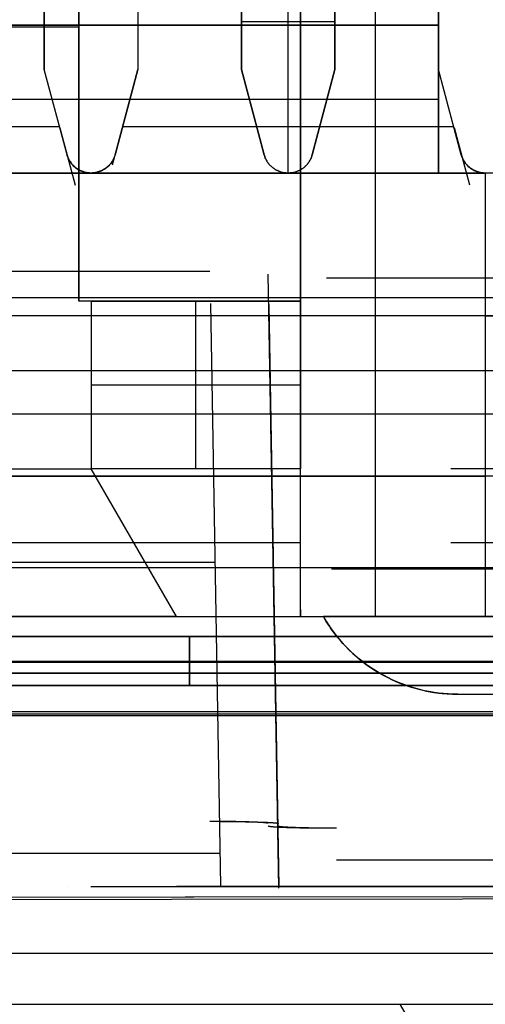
# Model space of a CAD drawing. Header units: millimetres. Extents: x -88 to 88, y -12 to 103.
# Tile 20 of 256: x -59.08 to -56.68, y -0.61 to 4.47. Entities that reach past the tile are written whole.
import ezdxf

# ---------------------------------------------------------------- set-up
doc = ezdxf.new("R2010")
doc.units = ezdxf.units.MM
for name, color, linetype, true_color in [('BOTTOM', 7, 'Continuous', 0x7d26cd), ('Default', 7, 'Continuous', 0x000000), ('TOP', 7, 'Continuous', 0xc80000)]:
    doc.layers.add(name, color=color, linetype=linetype, true_color=true_color)

msp = doc.modelspace()

# ---------------------------------------------------------------- linework, layer by layer
at = {"layer": 'BOTTOM', "color": 9, "true_color": 0xc0c0c0}
for points in [[(-81.5546, 1.1), (-20.5651, 1.1)], [(-20.5651, 1.1), (-81.5546, 1.1)], [(-81.5546, 1.1), (-20.5651, 1.1)]]:
    msp.add_lwpolyline(points, dxfattribs=at)
at = {"layer": 'Default', "color": 254, "true_color": 0xcad1ee}
for points in [[(-57.6347, 1.3908), (-57.6347, 12.4398)], [(-57.2473, 1.3908), (-57.2473, 12.4398)], [(-58.9555, 4.2102), (-58.9555, 9.2902)], [(-58.4729, 9.2902), (-58.4729, 4.2102)], [(-57.9395, 4.2102), (-57.9395, 9.2902)], [(-57.4569, 9.2902), (-57.4569, 4.2102)], [(-56.9235, 4.2102), (-56.9235, 9.2902)], [(-58.7777, 3.0164), (-58.7777, 6.3184)], [(-58.7777, 6.3184), (-58.7777, 3.0164)], [(-57.6347, 6.3184), (-57.6347, 3.0164)], [(-57.6347, 6.3184), (-57.6347, 3.0164)], [(-57.9395, 5.238), (-57.9395, 4.2102)], [(-57.6982, 3.6768), (-57.6982, 5.238)], [(-57.4569, 4.2102), (-57.4569, 5.238)], [(-58.9555, 4.9826), (-58.9555, 4.2102)], [(-58.4729, 4.9825), (-58.4729, 4.2102)], [(-56.9235, 4.9826), (-56.9235, 4.2102)], [(-57.9395, 4.9467), (-57.9395, 4.2102)], [(-57.4569, 4.9467), (-57.4569, 4.2102)], [(-56.9235, 4.4388), (-64.5689, 4.4388)], [(-64.5689, 4.4388), (-56.9235, 4.4388)], [(-64.5689, 4.4388), (-56.9235, 4.4388)], [(-58.7777, 4.4289), (-62.7147, 4.4289)], [(-57.9395, 4.4574), (-57.4569, 4.4574)], [(-56.9235, 3.6768), (-56.9235, 4.4388)], [(-56.9235, 4.4388), (-56.9235, 3.6768)], [(-56.9235, 4.4388), (-56.9235, 3.6768)], [(-58.8378, 3.7709), (-58.9555, 4.2102)], [(-58.8378, 3.7709), (-58.9555, 4.2102)], [(-58.5906, 3.7709), (-58.4729, 4.2102)], [(-58.4729, 4.2102), (-58.5906, 3.7709)], [(-57.9395, 4.2102), (-57.8218, 3.7709)], [(-57.8218, 3.7709), (-57.9395, 4.2102)], [(-57.8218, 3.7709), (-57.9395, 4.2102)], [(-57.4569, 4.2102), (-57.5746, 3.7709)], [(-57.5746, 3.7709), (-57.4569, 4.2102)], [(-57.4569, 4.2102), (-57.5746, 3.7709)], [(-56.8058, 3.7709), (-56.9235, 4.2102)], [(-56.8058, 3.7709), (-56.9235, 4.2102)], [(-64.5689, 4.0578), (-56.9235, 4.0578)], [(-58.8765, 3.9153), (-60.5839, 3.9153)], [(-56.8445, 3.9153), (-58.5519, 3.9153)], [(-58.7151, 3.6768), (-58.7195, 3.6769), (-58.7238, 3.6771), (-58.7282, 3.6775), (-58.7325, 3.678), (-58.7369, 3.6787), (-58.7412, 3.6795), (-58.7454, 3.6805), (-58.7497, 3.6816), (-58.7538, 3.6828), (-58.758, 3.6843), (-58.7621, 3.6858), (-58.7661, 3.6875), (-58.7701, 3.6893), (-58.774, 3.6913), (-58.7778, 3.6934), (-58.7816, 3.6956), (-58.7853, 3.698), (-58.7889, 3.7004), (-58.7924, 3.703), (-58.7958, 3.7058), (-58.7992, 3.7086), (-58.8024, 3.7115), (-58.8055, 3.7146), (-58.8085, 3.7178), (-58.8114, 3.721), (-58.8142, 3.7244), (-58.8169, 3.7279), (-58.8195, 3.7314), (-58.8219, 3.7351), (-58.8242, 3.7388), (-58.8264, 3.7426), (-58.8284, 3.7464), (-58.8303, 3.7504), (-58.8321, 3.7544), (-58.8337, 3.7584), (-58.8352, 3.7626), (-58.8366, 3.7667), (-58.8378, 3.7709)], [(-58.7151, 3.6768), (-58.7177, 3.6768), (-58.7203, 3.6769), (-58.7229, 3.6771), (-58.7255, 3.6773), (-58.728, 3.6775), (-58.7306, 3.6778), (-58.7331, 3.6782), (-58.7357, 3.6786), (-58.7382, 3.6791), (-58.7408, 3.6797), (-58.7433, 3.6802), (-58.7458, 3.6809), (-58.7483, 3.6816), (-58.7507, 3.6823), (-58.7532, 3.6831), (-58.7556, 3.684), (-58.7581, 3.6849), (-58.7605, 3.6858), (-58.7629, 3.6868), (-58.7652, 3.6878), (-58.7676, 3.6889), (-58.7699, 3.6901), (-58.7722, 3.6912), (-58.7745, 3.6925), (-58.7767, 3.6937), (-58.779, 3.695), (-58.7812, 3.6964), (-58.7834, 3.6978), (-58.7855, 3.6992), (-58.7877, 3.7007), (-58.7898, 3.7022), (-58.7918, 3.7038), (-58.7939, 3.7054), (-58.7959, 3.707), (-58.7979, 3.7087), (-58.7998, 3.7104), (-58.8017, 3.7122), (-58.8036, 3.7139), (-58.8055, 3.7158), (-58.8073, 3.7176), (-58.809, 3.7195), (-58.8108, 3.7214), (-58.8125, 3.7234), (-58.8141, 3.7254), (-58.8157, 3.7274), (-58.8173, 3.7294), (-58.8189, 3.7315), (-58.8203, 3.7336), (-58.8218, 3.7358), (-58.8232, 3.7379), (-58.8246, 3.7401), (-58.8259, 3.7424), (-58.8271, 3.7446), (-58.8284, 3.7469), (-58.8295, 3.7492), (-58.8307, 3.7515), (-58.8317, 3.7539), (-58.8328, 3.7562), (-58.8337, 3.7586), (-58.8346, 3.761), (-58.8355, 3.7635), (-58.8363, 3.7659), (-58.8371, 3.7684), (-58.8378, 3.7709)], [(-58.7151, 3.6768), (-58.7195, 3.6769), (-58.7238, 3.6771), (-58.7282, 3.6775), (-58.7325, 3.678), (-58.7369, 3.6787), (-58.7412, 3.6795), (-58.7454, 3.6805), (-58.7497, 3.6816), (-58.7538, 3.6828), (-58.758, 3.6842), (-58.7621, 3.6858), (-58.7661, 3.6875), (-58.7701, 3.6893), (-58.774, 3.6913), (-58.7778, 3.6934), (-58.7816, 3.6956), (-58.7853, 3.6979), (-58.7889, 3.7004), (-58.7924, 3.703), (-58.7958, 3.7058), (-58.7992, 3.7086), (-58.8024, 3.7115), (-58.8055, 3.7146), (-58.8085, 3.7178), (-58.8114, 3.721), (-58.8142, 3.7244), (-58.8169, 3.7279), (-58.8195, 3.7314), (-58.8219, 3.7351), (-58.8242, 3.7388), (-58.8264, 3.7426), (-58.8284, 3.7464), (-58.8303, 3.7504), (-58.8321, 3.7544), (-58.8337, 3.7584), (-58.8352, 3.7626), (-58.8366, 3.7667), (-58.8378, 3.7709)], [(-58.5906, 3.7709), (-58.5918, 3.7667), (-58.5932, 3.7625), (-58.5947, 3.7583), (-58.5963, 3.7542), (-58.5981, 3.7502), (-58.6001, 3.7462), (-58.6021, 3.7423), (-58.6044, 3.7384), (-58.6067, 3.7347), (-58.6092, 3.731), (-58.6118, 3.7274), (-58.6145, 3.724), (-58.6173, 3.7206), (-58.6203, 3.7173), (-58.6233, 3.7141), (-58.6265, 3.711), (-58.6298, 3.708), (-58.6332, 3.7052), (-58.6367, 3.7025), (-58.6402, 3.6999), (-58.6439, 3.6974), (-58.6477, 3.695), (-58.6515, 3.6928), (-58.6554, 3.6907), (-58.6594, 3.6888), (-58.6634, 3.687), (-58.6675, 3.6853), (-58.6716, 3.6838), (-58.6759, 3.6824), (-58.6801, 3.6812), (-58.6844, 3.6801), (-58.6887, 3.6792), (-58.6931, 3.6784), (-58.6974, 3.6778), (-58.7018, 3.6773), (-58.7063, 3.677), (-58.7107, 3.6768), (-58.7151, 3.6768)], [(-58.5906, 3.7709), (-58.5913, 3.7684), (-58.592, 3.7659), (-58.5928, 3.7635), (-58.5937, 3.761), (-58.5946, 3.7586), (-58.5956, 3.7562), (-58.5966, 3.7539), (-58.5977, 3.7515), (-58.5988, 3.7492), (-58.6, 3.7469), (-58.6012, 3.7446), (-58.6025, 3.7424), (-58.6038, 3.7401), (-58.6052, 3.7379), (-58.6066, 3.7358), (-58.608, 3.7336), (-58.6095, 3.7315), (-58.6111, 3.7294), (-58.6127, 3.7274), (-58.6143, 3.7254), (-58.6159, 3.7234), (-58.6177, 3.7214), (-58.6194, 3.7195), (-58.6212, 3.7176), (-58.623, 3.7158), (-58.6249, 3.7139), (-58.6268, 3.7122), (-58.6287, 3.7104), (-58.6307, 3.7087), (-58.6327, 3.707), (-58.6347, 3.7054), (-58.6367, 3.7038), (-58.6388, 3.7022), (-58.641, 3.7007), (-58.6431, 3.6992), (-58.6453, 3.6978), (-58.6475, 3.6964), (-58.6498, 3.695), (-58.652, 3.6937), (-58.6543, 3.6925), (-58.6566, 3.6912), (-58.659, 3.6901), (-58.6613, 3.6889), (-58.6637, 3.6878), (-58.6661, 3.6868), (-58.6686, 3.6858), (-58.671, 3.6849), (-58.6735, 3.684), (-58.676, 3.6831), (-58.6785, 3.6823), (-58.681, 3.6816), (-58.6836, 3.6809), (-58.6861, 3.6802), (-58.6887, 3.6797), (-58.6913, 3.6791), (-58.6939, 3.6786), (-58.6965, 3.6782), (-58.6991, 3.6778), (-58.7018, 3.6775), (-58.7044, 3.6773), (-58.7071, 3.6771), (-58.7097, 3.6769), (-58.7124, 3.6768), (-58.7151, 3.6768)], [(-58.5906, 3.7709), (-58.5918, 3.7667), (-58.5931, 3.7625), (-58.5947, 3.7584), (-58.5963, 3.7543), (-58.5981, 3.7503), (-58.6, 3.7463), (-58.6021, 3.7424), (-58.6043, 3.7386), (-58.6066, 3.7349), (-58.609, 3.7312), (-58.6116, 3.7277), (-58.6143, 3.7242), (-58.6171, 3.7208), (-58.62, 3.7175), (-58.6231, 3.7143), (-58.6262, 3.7113), (-58.6295, 3.7083), (-58.6329, 3.7055), (-58.6363, 3.7028), (-58.6399, 3.7001), (-58.6435, 3.6977), (-58.6472, 3.6953), (-58.651, 3.6931), (-58.6549, 3.691), (-58.6588, 3.689), (-58.6628, 3.6872), (-58.6669, 3.6856), (-58.671, 3.684), (-58.6752, 3.6826), (-58.6794, 3.6814), (-58.6837, 3.6803), (-58.688, 3.6793), (-58.6923, 3.6785), (-58.6966, 3.6779), (-58.701, 3.6774), (-58.7054, 3.677), (-58.7098, 3.6768), (-58.7142, 3.6768)], [(-57.6991, 3.6768), (-57.7035, 3.6769), (-57.7078, 3.6771), (-57.7122, 3.6775), (-57.7165, 3.678), (-57.7209, 3.6787), (-57.7252, 3.6795), (-57.7294, 3.6805), (-57.7337, 3.6816), (-57.7378, 3.6828), (-57.742, 3.6842), (-57.7461, 3.6858), (-57.7501, 3.6875), (-57.7541, 3.6893), (-57.758, 3.6913), (-57.7618, 3.6934), (-57.7656, 3.6956), (-57.7693, 3.6979), (-57.7729, 3.7004), (-57.7764, 3.703), (-57.7798, 3.7058), (-57.7832, 3.7086), (-57.7864, 3.7115), (-57.7895, 3.7146), (-57.7925, 3.7178), (-57.7954, 3.721), (-57.7982, 3.7244), (-57.8009, 3.7279), (-57.8035, 3.7314), (-57.8059, 3.7351), (-57.8082, 3.7388), (-57.8104, 3.7426), (-57.8124, 3.7464), (-57.8143, 3.7504), (-57.8161, 3.7544), (-57.8177, 3.7584), (-57.8192, 3.7626), (-57.8206, 3.7667), (-57.8218, 3.7709)], [(-57.8218, 3.7709), (-57.8206, 3.7667), (-57.8192, 3.7626), (-57.8177, 3.7584), (-57.8161, 3.7544), (-57.8143, 3.7504), (-57.8124, 3.7464), (-57.8104, 3.7426), (-57.8082, 3.7388), (-57.8059, 3.7351), (-57.8035, 3.7314), (-57.8009, 3.7279), (-57.7982, 3.7244), (-57.7954, 3.721), (-57.7925, 3.7178), (-57.7895, 3.7146), (-57.7864, 3.7115), (-57.7832, 3.7086), (-57.7798, 3.7058), (-57.7764, 3.703), (-57.7729, 3.7004), (-57.7693, 3.6979), (-57.7656, 3.6956), (-57.7618, 3.6934), (-57.758, 3.6913), (-57.7541, 3.6893), (-57.7501, 3.6875), (-57.7461, 3.6858), (-57.742, 3.6842), (-57.7378, 3.6828), (-57.7337, 3.6816), (-57.7294, 3.6805), (-57.7252, 3.6795), (-57.7209, 3.6787), (-57.7165, 3.678), (-57.7122, 3.6775), (-57.7078, 3.6771), (-57.7035, 3.6769), (-57.6991, 3.6768)], [(-57.6991, 3.6768), (-57.7035, 3.6769), (-57.7078, 3.6771), (-57.7122, 3.6775), (-57.7165, 3.678), (-57.7209, 3.6787), (-57.7252, 3.6795), (-57.7294, 3.6805), (-57.7337, 3.6816), (-57.7378, 3.6828), (-57.742, 3.6842), (-57.7461, 3.6858), (-57.7501, 3.6875), (-57.7541, 3.6893), (-57.758, 3.6913), (-57.7618, 3.6934), (-57.7656, 3.6956), (-57.7693, 3.6979), (-57.7729, 3.7004), (-57.7764, 3.703), (-57.7798, 3.7058), (-57.7832, 3.7086), (-57.7864, 3.7115), (-57.7895, 3.7146), (-57.7925, 3.7178), (-57.7954, 3.721), (-57.7982, 3.7244), (-57.8009, 3.7279), (-57.8035, 3.7314), (-57.8059, 3.7351), (-57.8082, 3.7388), (-57.8104, 3.7426), (-57.8124, 3.7464), (-57.8143, 3.7504), (-57.8161, 3.7544), (-57.8177, 3.7584), (-57.8192, 3.7626), (-57.8206, 3.7667), (-57.8218, 3.7709)], [(-57.6973, 3.6768), (-57.6929, 3.6769), (-57.6885, 3.6771), (-57.6842, 3.6775), (-57.6798, 3.678), (-57.6755, 3.6787), (-57.6712, 3.6795), (-57.6669, 3.6805), (-57.6627, 3.6816), (-57.6585, 3.6828), (-57.6544, 3.6842), (-57.6503, 3.6858), (-57.6462, 3.6875), (-57.6423, 3.6893), (-57.6384, 3.6913), (-57.6345, 3.6934), (-57.6307, 3.6956), (-57.6271, 3.6979), (-57.6235, 3.7004), (-57.6199, 3.703), (-57.6165, 3.7058), (-57.6132, 3.7086), (-57.61, 3.7115), (-57.6068, 3.7146), (-57.6038, 3.7178), (-57.6009, 3.721), (-57.5981, 3.7244), (-57.5954, 3.7279), (-57.5929, 3.7314), (-57.5905, 3.7351), (-57.5882, 3.7388), (-57.586, 3.7426), (-57.5839, 3.7464), (-57.582, 3.7504), (-57.5803, 3.7544), (-57.5786, 3.7584), (-57.5771, 3.7626), (-57.5758, 3.7667), (-57.5746, 3.7709)], [(-57.5746, 3.7709), (-57.5758, 3.7667), (-57.5771, 3.7626), (-57.5786, 3.7584), (-57.5803, 3.7544), (-57.582, 3.7504), (-57.5839, 3.7464), (-57.586, 3.7426), (-57.5882, 3.7388), (-57.5905, 3.7351), (-57.5929, 3.7314), (-57.5954, 3.7279), (-57.5981, 3.7244), (-57.6009, 3.721), (-57.6038, 3.7178), (-57.6068, 3.7146), (-57.61, 3.7115), (-57.6132, 3.7086), (-57.6165, 3.7058), (-57.6199, 3.703), (-57.6235, 3.7004), (-57.6271, 3.6979), (-57.6307, 3.6956), (-57.6345, 3.6934), (-57.6384, 3.6913), (-57.6423, 3.6893), (-57.6462, 3.6875), (-57.6503, 3.6858), (-57.6544, 3.6842), (-57.6585, 3.6828), (-57.6627, 3.6816), (-57.6669, 3.6805), (-57.6712, 3.6795), (-57.6755, 3.6787), (-57.6798, 3.678), (-57.6842, 3.6775), (-57.6885, 3.6771), (-57.6929, 3.6769), (-57.6973, 3.6768)], [(-57.5746, 3.7709), (-57.5758, 3.7667), (-57.5771, 3.7626), (-57.5786, 3.7584), (-57.5803, 3.7544), (-57.582, 3.7504), (-57.5839, 3.7464), (-57.586, 3.7426), (-57.5882, 3.7388), (-57.5905, 3.7351), (-57.5929, 3.7314), (-57.5954, 3.7279), (-57.5981, 3.7244), (-57.6009, 3.721), (-57.6038, 3.7178), (-57.6068, 3.7146), (-57.61, 3.7115), (-57.6132, 3.7086), (-57.6165, 3.7058), (-57.6199, 3.703), (-57.6235, 3.7004), (-57.6271, 3.6979), (-57.6307, 3.6956), (-57.6345, 3.6934), (-57.6384, 3.6913), (-57.6423, 3.6893), (-57.6462, 3.6875), (-57.6503, 3.6858), (-57.6544, 3.6842), (-57.6585, 3.6828), (-57.6627, 3.6816), (-57.6669, 3.6805), (-57.6712, 3.6795), (-57.6755, 3.6787), (-57.6798, 3.678), (-57.6842, 3.6775), (-57.6885, 3.6771), (-57.6929, 3.6769), (-57.6973, 3.6768)], [(-56.6831, 3.6768), (-56.6875, 3.6769), (-56.6918, 3.6771), (-56.6962, 3.6775), (-56.7005, 3.678), (-56.7049, 3.6787), (-56.7092, 3.6795), (-56.7134, 3.6805), (-56.7177, 3.6816), (-56.7218, 3.6828), (-56.726, 3.6842), (-56.7301, 3.6858), (-56.7341, 3.6875), (-56.7381, 3.6893), (-56.742, 3.6913), (-56.7458, 3.6934), (-56.7496, 3.6956), (-56.7533, 3.6979), (-56.7569, 3.7004), (-56.7604, 3.703), (-56.7638, 3.7058), (-56.7672, 3.7086), (-56.7704, 3.7115), (-56.7735, 3.7146), (-56.7765, 3.7178), (-56.7794, 3.721), (-56.7822, 3.7244), (-56.7849, 3.7279), (-56.7875, 3.7314), (-56.7899, 3.7351), (-56.7922, 3.7388), (-56.7944, 3.7426), (-56.7964, 3.7464), (-56.7983, 3.7504), (-56.8001, 3.7544), (-56.8017, 3.7584), (-56.8032, 3.7626), (-56.8046, 3.7667), (-56.8058, 3.7709)], [(-56.6831, 3.6768), (-56.6857, 3.6768), (-56.6883, 3.6769), (-56.6909, 3.6771), (-56.6935, 3.6773), (-56.696, 3.6775), (-56.6986, 3.6778), (-56.7011, 3.6782), (-56.7037, 3.6786), (-56.7062, 3.6791), (-56.7088, 3.6797), (-56.7113, 3.6802), (-56.7138, 3.6809), (-56.7163, 3.6816), (-56.7187, 3.6823), (-56.7212, 3.6831), (-56.7236, 3.684), (-56.7261, 3.6849), (-56.7285, 3.6858), (-56.7309, 3.6868), (-56.7332, 3.6878), (-56.7356, 3.6889), (-56.7379, 3.6901), (-56.7402, 3.6912), (-56.7425, 3.6925), (-56.7447, 3.6937), (-56.747, 3.695), (-56.7492, 3.6964), (-56.7514, 3.6978), (-56.7535, 3.6992), (-56.7557, 3.7007), (-56.7578, 3.7022), (-56.7598, 3.7038), (-56.7619, 3.7054), (-56.7639, 3.707), (-56.7659, 3.7087), (-56.7678, 3.7104), (-56.7697, 3.7122), (-56.7716, 3.7139), (-56.7735, 3.7158), (-56.7753, 3.7176), (-56.777, 3.7195), (-56.7788, 3.7214), (-56.7805, 3.7234), (-56.7821, 3.7254), (-56.7837, 3.7274), (-56.7853, 3.7294), (-56.7869, 3.7315), (-56.7883, 3.7336), (-56.7898, 3.7358), (-56.7912, 3.7379), (-56.7926, 3.7401), (-56.7939, 3.7424), (-56.7951, 3.7446), (-56.7964, 3.7469), (-56.7975, 3.7492), (-56.7987, 3.7515), (-56.7997, 3.7539), (-56.8008, 3.7562), (-56.8017, 3.7586), (-56.8026, 3.761), (-56.8035, 3.7635), (-56.8043, 3.7659), (-56.8051, 3.7684), (-56.8058, 3.7709)], [(-56.6831, 3.6768), (-56.6875, 3.6769), (-56.6918, 3.6771), (-56.6962, 3.6775), (-56.7005, 3.678), (-56.7049, 3.6787), (-56.7092, 3.6795), (-56.7134, 3.6805), (-56.7177, 3.6816), (-56.7218, 3.6828), (-56.726, 3.6842), (-56.7301, 3.6858), (-56.7341, 3.6875), (-56.7381, 3.6893), (-56.742, 3.6913), (-56.7458, 3.6934), (-56.7496, 3.6956), (-56.7533, 3.6979), (-56.7569, 3.7004), (-56.7604, 3.703), (-56.7638, 3.7058), (-56.7672, 3.7086), (-56.7704, 3.7115), (-56.7735, 3.7146), (-56.7765, 3.7178), (-56.7794, 3.721), (-56.7822, 3.7244), (-56.7849, 3.7279), (-56.7875, 3.7314), (-56.7899, 3.7351), (-56.7922, 3.7388), (-56.7944, 3.7426), (-56.7964, 3.7464), (-56.7983, 3.7504), (-56.8001, 3.7544), (-56.8017, 3.7584), (-56.8032, 3.7626), (-56.8046, 3.7667), (-56.8058, 3.7709)], [(-56.9235, 3.6768), (-64.5689, 3.6768)], [(-60.7453, 3.6768), (-58.7151, 3.6768)], [(-60.7453, 3.6768), (-58.7151, 3.6768)], [(-58.7138, 3.6768), (-58.7151, 3.6768)], [(-58.7133, 3.6768), (-56.6831, 3.6768)], [(-57.6973, 3.6768), (-57.6991, 3.6768)], [(-57.6991, 3.6768), (-57.6973, 3.6768)], [(-57.6973, 3.6768), (-57.6991, 3.6768)], [(-55.0312, 3.6768), (-56.9235, 3.6768)], [(-56.6831, 3.6768), (-56.6822, 3.6768)], [(-56.6822, 3.6768), (-56.6831, 3.6768)], [(-56.6822, 3.6768), (-56.6822, 2.9402)], [(-56.6822, 3.6768), (-56.6822, 1.3908)], [(-71.5012, 3.0352), (71.4988, 3.0352)], [(-71.5012, 3.0352), (71.4988, 3.0352)], [(-71.5012, 3.0352), (71.4988, 3.0352)], [(-57.6347, 3.0164), (-58.7777, 3.0164)], [(-58.7142, 3.0164), (-58.7777, 3.0164)], [(-58.7142, 3.0164), (-58.7142, 2.1528)], [(-57.6347, 3.0164), (-58.7142, 3.0164)], [(-58.7142, 3.0164), (-57.6347, 3.0164)], [(-58.7142, 3.0164), (-58.7142, 2.1528)], [(-58.1744, 2.1528), (-58.1744, 3.0164)], [(-57.6347, 3.0164), (-57.6347, 2.1528)], [(-55.0312, 2.9402), (-66.4612, 2.9402)], [(-55.0312, 2.9402), (-66.4612, 2.9402)], [(-56.6822, 2.9402), (-64.8102, 2.9402)], [(-56.6822, 2.9402), (-55.0312, 2.9402)], [(-58.7142, 2.5846), (-57.6347, 2.5846)], [(-62.7782, 2.1528), (-58.7142, 2.1528)], [(-57.6347, 2.1528), (-58.7142, 2.1528)], [(-58.2742, 1.3908), (-58.7142, 2.1528)], [(-54.7772, 2.1528), (-56.86, 2.1528)], [(-55.0312, 2.1147), (-66.4612, 2.1147)], [(-64.8102, 2.1147), (-56.6822, 2.1147)], [(-58.4942, 1.7718), (-62.9981, 1.7718)], [(-57.6347, 1.7718), (-58.4942, 1.7718)], [(-54.5572, 1.7718), (-56.86, 1.7718)], [(-68.6202, 1.6448), (-52.8722, 1.6448)], [(-57.6347, 1.4269), (-57.6347, 1.3908)], [(-68.3662, 1.3908), (-53.1262, 1.3908)], [(-68.3662, 1.3908), (-53.1262, 1.3908)], [(-58.2742, 1.3908), (-63.2181, 1.3908)], [(-53.3478, 1.3908), (-57.5169, 1.3908)], [(-57.5169, 1.3908), (-53.3478, 1.3908)], [(-57.5169, 1.3908), (-57.503, 1.3676), (-57.4883, 1.3449), (-57.4728, 1.3227), (-57.4567, 1.3011), (-57.4398, 1.28), (-57.4222, 1.2595), (-57.4039, 1.2396), (-57.3849, 1.2203), (-57.3653, 1.2017), (-57.3451, 1.1838), (-57.3243, 1.1665), (-57.303, 1.15), (-57.2811, 1.1342), (-57.2586, 1.1191), (-57.2357, 1.1048), (-57.2123, 1.0913), (-57.1884, 1.0786), (-57.1642, 1.0667), (-57.1395, 1.0556), (-57.1145, 1.0454), (-57.0892, 1.036), (-57.0635, 1.0275), (-57.0376, 1.0198), (-57.0115, 1.013), (-56.9851, 1.0072), (-56.9585, 1.0022), (-56.9318, 0.9981), (-56.905, 0.9949), (-56.8781, 0.9926), (-56.8511, 0.9912), (-56.824, 0.9908)], [(-69.0012, 1.2892), (-52.4912, 1.2892)], [(-69.0012, 1.2892), (-52.4912, 1.2892)], [(-67.2232, 1.2892), (-54.2692, 1.2892)], [(-54.2692, 1.2892), (-67.2232, 1.2892)], [(-54.2692, 1.2892), (-67.2232, 1.2892)], [(-53.2278, 1.2892), (-58.2062, 1.2892)], [(-58.2062, 1.2892), (-52.7452, 1.2892)], [(-58.2062, 1.2892), (-58.2062, 1.0352)], [(-58.2062, 1.0352), (-58.2062, 1.2892)], [(-58.2062, 1.2892), (-58.2062, 1.0352)], [(-67.2232, 1.1622), (-54.2692, 1.1622)], [(-58.2062, 1.1622), (-53.2278, 1.1622)], [(-52.4912, 1.0352), (-69.0012, 1.0352)], [(-67.2232, 1.0352), (-54.2692, 1.0352)], [(-54.2692, 1.0352), (-67.2232, 1.0352)], [(-63.2862, 1.0352), (-58.2062, 1.0352)], [(-58.2062, 1.0352), (-52.7452, 1.0352)], [(-53.2278, 1.0352), (-58.2062, 1.0352)], [(-56.824, 0.9908), (-54.0406, 0.9908)], [(-56.824, 0.9908), (-54.0406, 0.9908)], [(-56.824, 0.9908), (-54.0406, 0.9908)]]:
    msp.add_lwpolyline(points, dxfattribs=at)
at = {"layer": 'Default', "color": 254, "true_color": 0xcad1ee, "extrusion": (1, -3.06519e-11, 1.77732e-21)}
msp.add_lwpolyline([(1.3908, 4.8028), (12.4398, 4.8028)], dxfattribs=at)
at = {"layer": 'Default', "color": 254, "true_color": 0xcad1ee, "extrusion": (1, 0, 0)}
for points in [[(2.1528, 4.3202), (9.3918, 4.3202)], [(6.3184, 6.9854), (3.0164, 7.1874)], [(4.2102, -4.1454), (5.238, -4.0825)], [(3.9153, -4.1634), (5.238, -4.0825)], [(4.2102, -4.1454), (5.238, -4.0825)], [(4.4388, -5.281), (4.4388, -4.9)], [(4.2102, -2.5124), (4.2102, -4.1454)], [(4.2102, -2.5124), (4.2102, -4.1454)], [(4.2102, -2.5124), (4.2102, -3.8586)], [(4.2102, -3.8586), (4.2102, -2.5124)], [(4.2102, -2.5124), (4.2102, -4.1454)], [(4.0578, -5.281), (4.0578, -4.9)], [(3.9906, -4.1588), (3.9906, -2.5124)], [(3.9906, -4.1588), (3.9906, -2.5124)], [(3.9906, -3.8586), (3.9906, -2.5124)], [(3.9906, -3.8586), (3.9906, -2.5124)], [(3.9906, -4.1588), (3.9906, -2.5124)], [(3.9153, -4.1634), (3.9066, -4.1641), (3.8979, -4.1651), (3.8893, -4.1663), (3.8807, -4.1679), (3.8722, -4.1698), (3.8638, -4.1719), (3.8554, -4.1744), (3.8471, -4.1771), (3.839, -4.1801), (3.8309, -4.1834), (3.8229, -4.187), (3.8151, -4.1908), (3.8074, -4.1949), (3.7999, -4.1993), (3.7925, -4.2039), (3.7853, -4.2087), (3.7782, -4.2139), (3.7713, -4.2192), (3.7646, -4.2248), (3.7582, -4.2306), (3.7519, -4.2366), (3.7458, -4.2429), (3.7399, -4.2493), (3.7343, -4.256), (3.7289, -4.2628), (3.7237, -4.2698), (3.7188, -4.277), (3.7141, -4.2844), (3.7097, -4.2919), (3.7055, -4.2996), (3.7016, -4.3073), (3.698, -4.3153), (3.6947, -4.3233), (3.6916, -4.3315), (3.6888, -4.3397), (3.6863, -4.3481), (3.6841, -4.3565), (3.6822, -4.365), (3.6805, -4.3736), (3.6792, -4.3822), (3.6781, -4.3908), (3.6774, -4.3995), (3.6769, -4.4082), (3.6768, -4.4169)], [(3.6768, -2.5124), (3.6768, -4.4169)], [(3.6768, -2.5124), (3.6768, -4.4169)], [(3.6768, -2.5124), (3.6768, -3.8586)], [(3.6768, -2.5124), (3.6768, -3.8586)], [(3.6768, -2.5124), (3.6768, -4.4169)], [(3.0164, 7.1874), (3.0164, 7.927)], [(2.1528, 7.2402), (3.0164, 7.1874)], [(3.0164, 5.9458), (3.0164, 7.1874)], [(3.0164, 5.9458), (3.0164, 7.927)], [(2.9402, -4.6206), (2.9402, -4.646)], [(2.5846, 5.9458), (2.5846, 7.2138)], [(2.5338, -4.6206), (2.5338, -2.5124)], [(2.1528, 5.9458), (2.1528, 7.2402)], [(2.1528, 5.9458), (1.3908, 6.3857)], [(2.1528, 4.3202), (1.3908, 4.7601)], [(1.7718, 7.3423), (1.7718, 6.1658)], [(1.3908, 6.3857), (1.3908, 4.8028)], [(1.3908, 7.2403), (1.3908, 5.0274)], [(1.3908, 4.7601), (1.3908, 4.8028)], [(1.2892, 7.3936), (1.2892, 8.054)], [(1.1622, 7.3936), (1.1622, 8.054)], [(1.0352, 7.3936), (1.0352, 8.054)], [(0.9908, 5.7202), (0.9908, 6.5475)]]:
    msp.add_lwpolyline(points, dxfattribs=at)
at = {"layer": 'Default', "color": 254, "true_color": 0xcad1ee, "extrusion": (1, 3.42746e-10, 2.09632e-11)}
msp.add_lwpolyline([(5.238, -4.0825), (4.2102, -4.1454)], dxfattribs=at)
at = {"layer": 'Default', "color": 254, "true_color": 0xcad1ee, "extrusion": (0.015264, -0.056966, 0.998259)}
for points in [[(-55.8569, 19.0474), (-55.8569, 18.7416)], [(-53.8942, 18.5224), (-53.8942, 18.2166)]]:
    msp.add_lwpolyline(points, dxfattribs=at)
at = {"layer": 'Default', "color": 254, "true_color": 0xcad1ee, "extrusion": (-0.015264, -0.056966, 0.998259)}
msp.add_lwpolyline([(-57.5701, -11.2924), (-57.5701, -11.5982)], dxfattribs=at)
at = {"layer": 'Default', "color": 254, "true_color": 0xcad1ee, "extrusion": (0.965926, 0.258819, -4.62203e-09)}
msp.add_lwpolyline([(18.8708, -4.2195), (18.8747, -4.2165), (18.8787, -4.2136), (18.8828, -4.2107), (18.8869, -4.2079), (18.8911, -4.2051), (18.8954, -4.2025), (18.8997, -4.1999), (18.9041, -4.1974), (18.9085, -4.1949), (18.913, -4.1926), (18.9175, -4.1903), (18.9221, -4.1881), (18.9268, -4.186), (18.9315, -4.184), (18.9362, -4.182), (18.941, -4.1802), (18.9458, -4.1784), (18.9506, -4.1768), (18.9555, -4.1752), (18.9604, -4.1737), (18.9653, -4.1724), (18.9702, -4.1711), (18.9752, -4.1699), (18.9802, -4.1688), (18.9851, -4.1678), (18.9901, -4.1669), (18.9952, -4.1661), (19.0002, -4.1653), (19.0052, -4.1647), (19.0102, -4.1642), (19.0152, -4.1637), (19.0202, -4.1634)], dxfattribs=at)
at = {"layer": 'Default', "color": 254, "true_color": 0xcad1ee, "extrusion": (0.965926, -0.258819, 3.20874e-09)}
msp.add_lwpolyline([(-11.3725, -4.1634), (-11.3788, -4.1638), (-11.385, -4.1644), (-11.3912, -4.1651), (-11.3972, -4.166), (-11.4031, -4.1669), (-11.4089, -4.168), (-11.4146, -4.1692), (-11.4202, -4.1704), (-11.4257, -4.1718), (-11.4311, -4.1733), (-11.4363, -4.1748), (-11.4415, -4.1765), (-11.4465, -4.1782), (-11.4515, -4.18), (-11.4563, -4.1819), (-11.461, -4.1838), (-11.4656, -4.1858), (-11.4702, -4.1878), (-11.4746, -4.1899), (-11.4789, -4.1921), (-11.483, -4.1943), (-11.4871, -4.1965), (-11.495, -4.201), (-11.5023, -4.2056), (-11.5093, -4.2103), (-11.5158, -4.2149), (-11.5219, -4.2195)], dxfattribs=at)
at = {"layer": 'Default', "color": 254, "true_color": 0xcad1ee, "extrusion": (0.965926, 0.258819, -4.54221e-09)}
msp.add_lwpolyline([(18.3448, -4.2195), (18.3488, -4.2165), (18.3528, -4.2136), (18.3568, -4.2107), (18.361, -4.2079), (18.3652, -4.2051), (18.3694, -4.2025), (18.3738, -4.1999), (18.3781, -4.1974), (18.3826, -4.1949), (18.3871, -4.1926), (18.3916, -4.1903), (18.3962, -4.1881), (18.4009, -4.186), (18.4055, -4.184), (18.4103, -4.182), (18.415, -4.1802), (18.4198, -4.1784), (18.4247, -4.1768), (18.4295, -4.1752), (18.4344, -4.1737), (18.4394, -4.1724), (18.4443, -4.1711), (18.4493, -4.1699), (18.4542, -4.1688), (18.4592, -4.1678), (18.4642, -4.1669), (18.4692, -4.1661), (18.4742, -4.1653), (18.4793, -4.1647), (18.4843, -4.1642), (18.4893, -4.1637), (18.4943, -4.1634)], dxfattribs=at)
at = {"layer": 'Default', "color": 254, "true_color": 0xcad1ee, "extrusion": (0, 1, 0)}
for points in [[(58.8378, -2.5124), (58.8378, -4.2195)], [(58.5906, -4.2195), (58.5906, -2.5124)], [(57.8218, -2.5124), (57.8218, -3.8586)], [(57.5746, -3.8586), (57.5746, -2.5124)], [(56.8058, -2.5124), (56.8058, -4.2195)], [(58.7133, -4.4169), (56.6831, -4.4169)], [(56.9235, -4.9), (56.9235, -5.281)], [(54.3372, 4.7601), (56.86, 4.7601)], [(56.824, 5.7202), (56.824, 6.5475)], [(56.824, 5.7202), (54.0406, 5.7202)]]:
    msp.add_lwpolyline(points, dxfattribs=at)
at = {"layer": 'Default', "color": 254, "true_color": 0xcad1ee, "extrusion": (1.72003e-09, 1, -1.77006e-06)}
msp.add_lwpolyline([(58.7151, -2.5124), (58.7133, -4.4169)], dxfattribs=at)
at = {"layer": 'Default', "color": 254, "true_color": 0xcad1ee, "extrusion": (1, -4.50868e-14, -2.54718e-08)}
msp.add_lwpolyline([(3.6768, -4.4169), (3.6768, -2.5124)], dxfattribs=at)
at = {"layer": 'Default', "color": 254, "true_color": 0xcad1ee, "extrusion": (3.59163e-20, 1, -1.75815e-10)}
msp.add_lwpolyline([(57.6991, -3.8586), (57.6991, -2.5124)], dxfattribs=at)
at = {"layer": 'Default', "color": 254, "true_color": 0xcad1ee, "extrusion": (-3.79811e-20, 1, -1.75794e-10)}
msp.add_lwpolyline([(57.6973, -2.5124), (57.6973, -3.8586)], dxfattribs=at)
at = {"layer": 'Default', "color": 254, "true_color": 0xcad1ee, "extrusion": (1, 6.05264e-20, 2.43711e-10)}
msp.add_lwpolyline([(3.6768, -4.4169), (3.6768, -2.5124)], dxfattribs=at)
at = {"layer": 'Default', "color": 254, "true_color": 0xcad1ee, "extrusion": (1, -9.10234e-20, 2.13672e-10)}
msp.add_lwpolyline([(3.0164, 7.927), (3.0164, 5.9458)], dxfattribs=at)
at = {"layer": 'Default', "color": 254, "true_color": 0xcad1ee, "extrusion": (-0.223607, 0.387298, 0.894427)}
msp.add_lwpolyline([(49.7716, -25.2663), (49.7716, -24.2825)], dxfattribs=at)
at = {"layer": 'Default', "color": 254, "true_color": 0xcad1ee, "extrusion": (-0.113022, 0.19576, 0.974117)}
msp.add_lwpolyline([(49.7716, -27.8735), (49.7716, -28.7767)], dxfattribs=at)
at = {"layer": 'Default', "color": 254, "true_color": 0xcad1ee, "extrusion": (1, 1.32548e-09, -7.65268e-10)}
msp.add_lwpolyline([(2.1528, 5.9458), (1.3908, 6.3857)], dxfattribs=at)
at = {"layer": 'Default', "color": 254, "true_color": 0xcad1ee, "extrusion": (1, 4.02611e-19, -4.47538e-10)}
msp.add_lwpolyline([(1.3908, 6.3857), (1.3908, 7.4444)], dxfattribs=at)
at = {"layer": 'Default', "color": 254, "true_color": 0xcad1ee, "extrusion": (7.81491e-10, 1, 1.01732e-18)}
msp.add_lwpolyline([(57.6347, 6.3857), (58.2742, 6.3857)], dxfattribs=at)
at = {"layer": 'Default', "color": 254, "true_color": 0xcad1ee, "extrusion": (4.3027e-10, 1, 3.56937e-19)}
msp.add_lwpolyline([(56.86, 4.8028), (57.6347, 4.8028)], dxfattribs=at)
at = {"layer": 'Default', "color": 254, "true_color": 0xcad1ee}
for points in [[(-58.8378, 3.7709, -4.2195), (-58.837, 3.7682, -4.2218), (-58.8362, 3.7654, -4.2241), (-58.8353, 3.7628, -4.2265), (-58.8343, 3.7601, -4.2288), (-58.8334, 3.7575, -4.2312), (-58.8323, 3.7549, -4.2337), (-58.8312, 3.7524, -4.2362), (-58.8301, 3.7498, -4.2387), (-58.8289, 3.7474, -4.2412), (-58.8276, 3.7449, -4.2438), (-58.825, 3.7402, -4.2491), (-58.8222, 3.7355, -4.2545), (-58.8192, 3.7311, -4.26), (-58.816, 3.7268, -4.2656), (-58.8128, 3.7226, -4.2714), (-58.8093, 3.7187, -4.2772), (-58.8057, 3.7148, -4.2832), (-58.802, 3.7112, -4.2893), (-58.7982, 3.7077, -4.2954), (-58.7942, 3.7044, -4.3017), (-58.7901, 3.7013, -4.308), (-58.7859, 3.6984, -4.3144), (-58.7816, 3.6956, -4.3209), (-58.7772, 3.6931, -4.3275), (-58.7727, 3.6907, -4.3341), (-58.7682, 3.6885, -4.3408), (-58.7635, 3.6865, -4.3475), (-58.7588, 3.6846, -4.3543), (-58.7541, 3.683, -4.3612), (-58.7493, 3.6815, -4.368), (-58.7445, 3.6803, -4.375), (-58.7397, 3.6792, -4.3819), (-58.7348, 3.6783, -4.3889), (-58.7299, 3.6777, -4.3959), (-58.725, 3.6772, -4.4029), (-58.7201, 3.6769, -4.4099), (-58.7151, 3.6768, -4.4169)], [(-58.5906, 3.7709, -4.2195), (-58.5914, 3.7682, -4.2218), (-58.5922, 3.7654, -4.2241), (-58.5931, 3.7628, -4.2265), (-58.594, 3.7601, -4.2288), (-58.595, 3.7575, -4.2312), (-58.5961, 3.7549, -4.2337), (-58.5972, 3.7524, -4.2362), (-58.5983, 3.7498, -4.2387), (-58.5995, 3.7474, -4.2412), (-58.6008, 3.7449, -4.2438), (-58.6034, 3.7402, -4.2491), (-58.6062, 3.7355, -4.2545), (-58.6092, 3.7311, -4.26), (-58.6123, 3.7268, -4.2656), (-58.6156, 3.7226, -4.2714), (-58.6191, 3.7187, -4.2772), (-58.6226, 3.7148, -4.2832), (-58.6263, 3.7112, -4.2893), (-58.6302, 3.7077, -4.2954), (-58.6341, 3.7044, -4.3017), (-58.6382, 3.7013, -4.308), (-58.6424, 3.6984, -4.3144), (-58.6467, 3.6956, -4.3209), (-58.651, 3.6931, -4.3275), (-58.6554, 3.6907, -4.3341), (-58.66, 3.6885, -4.3408), (-58.6645, 3.6864, -4.3475), (-58.6692, 3.6846, -4.3543), (-58.6739, 3.683, -4.3612), (-58.6787, 3.6815, -4.3681), (-58.6836, 3.6803, -4.375), (-58.6885, 3.6792, -4.3819), (-58.6934, 3.6783, -4.3889), (-58.6983, 3.6777, -4.3959), (-58.7033, 3.6772, -4.4029), (-58.7083, 3.6769, -4.4099), (-58.7133, 3.6768, -4.4169)], [(-56.8058, 3.7709, -4.2195), (-56.805, 3.7682, -4.2218), (-56.8042, 3.7654, -4.2241), (-56.8033, 3.7628, -4.2265), (-56.8023, 3.7601, -4.2288), (-56.8014, 3.7575, -4.2312), (-56.8003, 3.7549, -4.2337), (-56.7992, 3.7524, -4.2362), (-56.7981, 3.7498, -4.2387), (-56.7969, 3.7474, -4.2412), (-56.7956, 3.7449, -4.2438), (-56.793, 3.7402, -4.2491), (-56.7902, 3.7355, -4.2545), (-56.7872, 3.7311, -4.26), (-56.784, 3.7268, -4.2656), (-56.7808, 3.7226, -4.2714), (-56.7773, 3.7187, -4.2772), (-56.7737, 3.7148, -4.2832), (-56.77, 3.7112, -4.2893), (-56.7662, 3.7077, -4.2954), (-56.7622, 3.7044, -4.3017), (-56.7581, 3.7013, -4.308), (-56.7539, 3.6984, -4.3144), (-56.7496, 3.6956, -4.3209), (-56.7452, 3.6931, -4.3275), (-56.7407, 3.6907, -4.3341), (-56.7362, 3.6885, -4.3408), (-56.7315, 3.6865, -4.3475), (-56.7268, 3.6846, -4.3543), (-56.7221, 3.683, -4.3612), (-56.7173, 3.6815, -4.368), (-56.7125, 3.6803, -4.375), (-56.7077, 3.6792, -4.3819), (-56.7028, 3.6783, -4.3889), (-56.6979, 3.6777, -4.3959), (-56.693, 3.6772, -4.4029), (-56.6881, 3.6769, -4.4099), (-56.6831, 3.6768, -4.4169)], [(-56.824, 0.9908, 6.5475), (-56.8484, 0.9912, 6.5718), (-56.8728, 0.9923, 6.5962), (-56.8973, 0.9942, 6.6207), (-56.9218, 0.9968, 6.6452), (-56.9463, 1.0002, 6.6697), (-56.9708, 1.0044, 6.6942), (-56.9953, 1.0093, 6.7187), (-57.0196, 1.0151, 6.7431), (-57.0438, 1.0216, 6.7673), (-57.0679, 1.0289, 6.7913), (-57.0918, 1.0369, 6.8152), (-57.1155, 1.0458, 6.8389), (-57.1389, 1.0554, 6.8623), (-57.1621, 1.0657, 6.8855), (-57.185, 1.0768, 6.9084), (-57.2075, 1.0887, 6.9309), (-57.2301, 1.1015, 6.9535), (-57.2523, 1.1151, 6.9758), (-57.2742, 1.1295, 6.9977), (-57.2957, 1.1446, 7.0192), (-57.3168, 1.1606, 7.0404), (-57.3375, 1.1775, 7.0611), (-57.3578, 1.1951, 7.0815), (-57.3777, 1.2136, 7.1014), (-57.3971, 1.2329, 7.1209), (-57.4161, 1.253, 7.1398), (-57.4345, 1.274, 7.1581), (-57.4435, 1.2847, 7.1671), (-57.4523, 1.2957, 7.1759), (-57.461, 1.3069, 7.1845), (-57.4695, 1.3182, 7.193), (-57.4778, 1.3298, 7.2013), (-57.486, 1.3416, 7.2095), (-57.494, 1.3536, 7.2175), (-57.5018, 1.3658, 7.2253), (-57.5094, 1.3782, 7.2329), (-57.5169, 1.3908, 7.2403)], [(-57.5169, 1.3908, 5.0274), (-57.5094, 1.3782, 5.0348), (-57.5018, 1.3658, 5.0425), (-57.494, 1.3536, 5.0503), (-57.486, 1.3416, 5.0582), (-57.4779, 1.3298, 5.0664), (-57.4695, 1.3182, 5.0747), (-57.461, 1.3068, 5.0832), (-57.4524, 1.2956, 5.0918), (-57.4436, 1.2847, 5.1006), (-57.4346, 1.2739, 5.1096), (-57.4162, 1.253, 5.128), (-57.3973, 1.2328, 5.1469), (-57.3778, 1.2135, 5.1664), (-57.3579, 1.195, 5.1863), (-57.3376, 1.1774, 5.2067), (-57.3168, 1.1606, 5.2274), (-57.2956, 1.1446, 5.2486), (-57.2741, 1.1294, 5.2702), (-57.2522, 1.115, 5.2921), (-57.23, 1.1014, 5.3143), (-57.2075, 1.0887, 5.3368), (-57.1847, 1.0767, 5.3595), (-57.1617, 1.0655, 5.3825), (-57.1385, 1.0552, 5.4058), (-57.1151, 1.0456, 5.4292), (-57.0915, 1.0368, 5.4528), (-57.0677, 1.0288, 5.4766), (-57.0437, 1.0215, 5.5005), (-57.0196, 1.0151, 5.5246), (-56.9954, 1.0094, 5.5488), (-56.9711, 1.0044, 5.5731), (-56.9467, 1.0003, 5.5975), (-56.9222, 0.9968, 5.6219), (-56.8977, 0.9942, 5.6464), (-56.8732, 0.9923, 5.671), (-56.8486, 0.9912, 5.6956), (-56.824, 0.9908, 5.7202)]]:
    msp.add_polyline3d(points, dxfattribs=at)
at = {"layer": 'TOP', "color": 254, "true_color": 0xcad1ee, "extrusion": (-0.001144, 0.999999, -3.74898e-05)}
msp.add_lwpolyline([(46.3013, 10.0819), (80.7982, 8.951)], dxfattribs=at)
at = {"layer": 'TOP', "color": 254, "true_color": 0xcad1ee}
for points in [[(-63.3909, 3.1719), (-58.1015, 3.1719)], [(-57.7489, 0.1536), (-57.8013, 3.1554)], [(-57.501, 3.137), (-52.2459, 3.137)], [(-52.2376, 2.6584), (-69.2548, 2.6584)], [(-81.5161, 2.4367), (-19.6073, 2.4367)], [(-63.417, 1.6719), (-58.0753, 1.6719)], [(-57.4748, 1.637), (-52.2198, 1.637)], [(-69.281, 1.1565), (-52.2114, 1.1565)], [(-20.7115, 0.9), (-81.5546, 0.9)], [(-81.5546, 0.8895), (-20.7191, 0.8895)], [(-20.7268, 0.8791), (-81.5546, 0.8791)], [(-63.4432, 0.1719), (-58.0491, 0.1719)], [(-57.4486, 0.137), (-52.1936, 0.137)], [(-52.1852, -0.3453), (-69.3072, -0.3453)], [(-81.5616, -0.607), (-22.1767, -0.607)]]:
    msp.add_lwpolyline(points, dxfattribs=at)
at = {"layer": 'TOP', "color": 254, "true_color": 0xcad1ee, "extrusion": (1.79483e-15, 0.999391, -0.034899)}
msp.add_lwpolyline([(58.1015, 9.6575), (58.0948, 9.6574), (58.0881, 9.6572), (58.0814, 9.6568), (58.0745, 9.6563), (58.0677, 9.6556), (58.0608, 9.6547), (58.0539, 9.6537), (58.0469, 9.6525), (58.0399, 9.6511), (58.0329, 9.6496), (58.0259, 9.6478), (58.0189, 9.6459), (58.012, 9.6438), (58.005, 9.6416), (57.998, 9.6391), (57.9911, 9.6365), (57.9842, 9.6336), (57.9773, 9.6306), (57.9705, 9.6274), (57.9637, 9.624), (57.957, 9.6204), (57.9504, 9.6167), (57.9438, 9.6127), (57.9373, 9.6086), (57.9309, 9.6043), (57.9246, 9.5999), (57.9185, 9.5952), (57.9124, 9.5904), (57.9064, 9.5855), (57.9006, 9.5804), (57.8949, 9.5751), (57.8893, 9.5697), (57.8839, 9.5641), (57.8786, 9.5584), (57.8735, 9.5526), (57.8686, 9.5466), (57.8638, 9.5406), (57.8591, 9.5344), (57.8546, 9.5281), (57.8504, 9.5217), (57.8462, 9.5152), (57.8423, 9.5087), (57.8385, 9.502), (57.835, 9.4953), (57.8316, 9.4886), (57.8283, 9.4818), (57.8253, 9.4749), (57.8225, 9.468), (57.8198, 9.461), (57.8174, 9.4541), (57.8151, 9.4471), (57.813, 9.4401), (57.8111, 9.4331), (57.8093, 9.4261), (57.8078, 9.4191), (57.8064, 9.4121), (57.8052, 9.4052), (57.8042, 9.3983), (57.8033, 9.3914), (57.8026, 9.3845), (57.802, 9.3777), (57.8017, 9.3709), (57.8014, 9.3642), (57.8014, 9.3576)], dxfattribs=at)
at = {"layer": 'TOP', "color": 254, "true_color": 0xcad1ee, "extrusion": (-0.00030454, 0.017447, 0.999848)}
for points in [[(58.0373, -4.0181), (58.0373, -1.0172)], [(57.7374, -4.0077), (57.7374, -1.0067)], [(57.7374, -0.9998), (57.7374, -4.0007)]]:
    msp.add_lwpolyline(points, dxfattribs=at)
at = {"layer": 'TOP', "color": 254, "true_color": 0xcad1ee, "extrusion": (1, 2.12598e-05, 0.000608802)}
for points in [[(3.1627, 9.2881), (3.1487, 8.8882)], [(0.1627, 9.3404), (0.1487, 8.9405)]]:
    msp.add_lwpolyline(points, dxfattribs=at)
at = {"layer": 'TOP', "color": 254, "true_color": 0xcad1ee, "extrusion": (1.63192e-15, 0.999391, -0.034899)}
msp.add_lwpolyline([(57.8011, 8.9575), (57.801, 8.9508), (57.8008, 8.9441), (57.8004, 8.9373), (57.7999, 8.9305), (57.7992, 8.9237), (57.7983, 8.9168), (57.7973, 8.9098), (57.7961, 8.9029), (57.7947, 8.8959), (57.7931, 8.8889), (57.7914, 8.8819), (57.7895, 8.8749), (57.7874, 8.8679), (57.7851, 8.8609), (57.7826, 8.854), (57.78, 8.847), (57.7772, 8.8401), (57.7741, 8.8333), (57.7709, 8.8265), (57.7675, 8.8197), (57.7639, 8.813), (57.7602, 8.8064), (57.7562, 8.7998), (57.7521, 8.7933), (57.7478, 8.7869), (57.7434, 8.7807), (57.7387, 8.7745), (57.7339, 8.7684), (57.729, 8.7624), (57.7238, 8.7566), (57.7186, 8.7509), (57.7131, 8.7454), (57.7076, 8.7399), (57.7019, 8.7347), (57.696, 8.7296), (57.6901, 8.7246), (57.684, 8.7198), (57.6778, 8.7152), (57.6715, 8.7107), (57.6652, 8.7064), (57.6587, 8.7023), (57.6521, 8.6984), (57.6455, 8.6946), (57.6388, 8.691), (57.632, 8.6876), (57.6252, 8.6844), (57.6183, 8.6814), (57.6114, 8.6786), (57.6045, 8.6759), (57.5975, 8.6735), (57.5905, 8.6712), (57.5835, 8.6691), (57.5765, 8.6672), (57.5695, 8.6654), (57.5625, 8.6639), (57.5556, 8.6625), (57.5486, 8.6613), (57.5417, 8.6603), (57.5348, 8.6594), (57.5279, 8.6587), (57.5211, 8.6582), (57.5144, 8.6578), (57.5076, 8.6576), (57.501, 8.6575)], dxfattribs=at)
at = {"layer": 'TOP', "color": 254, "true_color": 0xcad1ee, "extrusion": (0.999848, 0.017447, -0.00030454)}
for points in [[(4.1398, 8.5358), (1.1393, 8.5881)], [(1.1393, 8.5881), (1.226, 8.5866)]]:
    msp.add_lwpolyline(points, dxfattribs=at)
at = {"layer": 'TOP', "color": 254, "true_color": 0xcad1ee, "extrusion": (-0.000910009, 1, -2.37671e-05)}
msp.add_lwpolyline([(80.8137, 11.9014), (20.5895, 13.4743)], dxfattribs=at)
at = {"layer": 'TOP', "color": 254, "true_color": 0xcad1ee, "extrusion": (-0.01745, 0.999695, -0.01745)}
for points in [[(57.7374, 9.3242), (57.7376, 9.3347), (57.7381, 9.3451), (57.739, 9.3556), (57.7403, 9.366), (57.7419, 9.3763), (57.7439, 9.3866), (57.7463, 9.3968), (57.749, 9.4069), (57.7521, 9.4169), (57.7555, 9.4268), (57.7592, 9.4366), (57.7633, 9.4462), (57.7677, 9.4557), (57.7725, 9.465), (57.7776, 9.4742), (57.783, 9.4832), (57.7887, 9.4919), (57.7947, 9.5005), (57.801, 9.5089), (57.8075, 9.517), (57.8144, 9.5249), (57.8215, 9.5326), (57.829, 9.54), (57.8366, 9.5471), (57.8445, 9.554), (57.8526, 9.5606), (57.861, 9.5669), (57.8696, 9.5729), (57.8784, 9.5786), (57.8873, 9.584), (57.8965, 9.5891), (57.9058, 9.5938), (57.9153, 9.5983), (57.9249, 9.6023), (57.9347, 9.6061), (57.9446, 9.6095), (57.9546, 9.6126), (57.9647, 9.6153), (57.9749, 9.6176), (57.9852, 9.6196), (57.9955, 9.6213), (58.0059, 9.6226), (58.0164, 9.6235), (58.0268, 9.624), (58.0373, 9.6242)], [(57.4375, 8.6242), (57.4479, 8.6244), (57.4584, 8.6249), (57.4688, 8.6258), (57.4792, 8.6271), (57.4896, 8.6288), (57.4998, 8.6308), (57.51, 8.6331), (57.5201, 8.6358), (57.5302, 8.6389), (57.5401, 8.6423), (57.5498, 8.6461), (57.5595, 8.6501), (57.569, 8.6546), (57.5783, 8.6593), (57.5874, 8.6644), (57.5964, 8.6698), (57.6052, 8.6755), (57.6138, 8.6815), (57.6221, 8.6878), (57.6303, 8.6944), (57.6382, 8.7013), (57.6458, 8.7084), (57.6532, 8.7158), (57.6604, 8.7235), (57.6672, 8.7314), (57.6738, 8.7395), (57.6801, 8.7479), (57.6861, 8.7565), (57.6918, 8.7652), (57.6972, 8.7742), (57.7023, 8.7834), (57.707, 8.7927), (57.7115, 8.8022), (57.7155, 8.8118), (57.7193, 8.8216), (57.7227, 8.8315), (57.7258, 8.8415), (57.7285, 8.8516), (57.7308, 8.8618), (57.7328, 8.8721), (57.7345, 8.8824), (57.7357, 8.8928), (57.7367, 8.9033), (57.7372, 8.9137), (57.7374, 8.9242)]]:
    msp.add_lwpolyline(points, dxfattribs=at)
at = {"layer": 'TOP', "color": 254, "true_color": 0xcad1ee, "extrusion": (1, 0, 0)}
msp.add_lwpolyline([(1.6545, 8.8791), (1.6545, 9.2792)], dxfattribs=at)
at = {"layer": 'TOP', "color": 254, "true_color": 0xcad1ee, "extrusion": (-0.000910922, 1, -2.37906e-05)}
msp.add_lwpolyline([(80.7949, 11.4631), (20.5854, 13.0356)], dxfattribs=at)
at = {"layer": 'TOP', "color": 254, "true_color": 0xcad1ee, "extrusion": (-0.000911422, 1, -2.38041e-05)}
msp.add_lwpolyline([(80.7528, 10.456), (20.5749, 12.0277)], dxfattribs=at)
at = {"layer": 'TOP', "color": 254, "true_color": 0xcad1ee, "extrusion": (1.01813e-16, 0.999391, -0.034899)}
msp.add_lwpolyline([(58.0491, 9.6051), (58.0425, 9.6051), (58.0358, 9.6048), (58.029, 9.6045), (58.0222, 9.6039), (58.0153, 9.6032), (58.0084, 9.6024), (58.0015, 9.6013), (57.9945, 9.6001), (57.9876, 9.5988), (57.9806, 9.5972), (57.9736, 9.5955), (57.9666, 9.5936), (57.9596, 9.5915), (57.9526, 9.5892), (57.9456, 9.5867), (57.9387, 9.5841), (57.9318, 9.5813), (57.9249, 9.5782), (57.9181, 9.575), (57.9113, 9.5716), (57.9046, 9.5681), (57.898, 9.5643), (57.8914, 9.5604), (57.885, 9.5563), (57.8786, 9.552), (57.8723, 9.5475), (57.8661, 9.5429), (57.86, 9.5381), (57.8541, 9.5331), (57.8482, 9.528), (57.8425, 9.5227), (57.837, 9.5173), (57.8316, 9.5117), (57.8263, 9.506), (57.8212, 9.5002), (57.8162, 9.4943), (57.8114, 9.4882), (57.8067, 9.482), (57.8023, 9.4757), (57.798, 9.4693), (57.7939, 9.4629), (57.7899, 9.4563), (57.7862, 9.4497), (57.7826, 9.443), (57.7792, 9.4362), (57.776, 9.4294), (57.773, 9.4225), (57.7701, 9.4156), (57.7675, 9.4087), (57.765, 9.4017), (57.7627, 9.3947), (57.7606, 9.3877), (57.7587, 9.3807), (57.757, 9.3737), (57.7554, 9.3668), (57.754, 9.3598), (57.7528, 9.3528), (57.7518, 9.3459), (57.7509, 9.339), (57.7502, 9.3321), (57.7497, 9.3253), (57.7493, 9.3186), (57.7491, 9.3119), (57.749, 9.3052)], dxfattribs=at)
at = {"layer": 'TOP', "color": 254, "true_color": 0xcad1ee, "extrusion": (-1.21303e-15, 0.999391, -0.034899)}
msp.add_lwpolyline([(57.4486, 8.6051), (57.4553, 8.6052), (57.462, 8.6054), (57.4688, 8.6058), (57.4756, 8.6064), (57.4824, 8.6071), (57.4893, 8.6079), (57.4963, 8.609), (57.5032, 8.6102), (57.5102, 8.6115), (57.5172, 8.6131), (57.5242, 8.6148), (57.5312, 8.6167), (57.5382, 8.6188), (57.5451, 8.6211), (57.5521, 8.6236), (57.559, 8.6262), (57.566, 8.629), (57.5728, 8.6321), (57.5796, 8.6353), (57.5864, 8.6387), (57.5931, 8.6422), (57.5998, 8.646), (57.6063, 8.6499), (57.6128, 8.654), (57.6192, 8.6583), (57.6255, 8.6628), (57.6317, 8.6674), (57.6377, 8.6722), (57.6437, 8.6772), (57.6495, 8.6823), (57.6552, 8.6876), (57.6608, 8.693), (57.6662, 8.6986), (57.6715, 8.7043), (57.6766, 8.7101), (57.6816, 8.716), (57.6864, 8.7221), (57.691, 8.7283), (57.6955, 8.7346), (57.6998, 8.741), (57.7039, 8.7474), (57.7078, 8.754), (57.7116, 8.7606), (57.7152, 8.7673), (57.7186, 8.7741), (57.7218, 8.7809), (57.7248, 8.7878), (57.7276, 8.7947), (57.7303, 8.8016), (57.7327, 8.8086), (57.735, 8.8156), (57.7371, 8.8226), (57.739, 8.8296), (57.7408, 8.8366), (57.7423, 8.8435), (57.7437, 8.8505), (57.7449, 8.8575), (57.746, 8.8644), (57.7468, 8.8713), (57.7475, 8.8781), (57.7481, 8.885), (57.7484, 8.8917), (57.7487, 8.8984), (57.7488, 8.9051)], dxfattribs=at)

doc.saveas('drawing.dxf')
